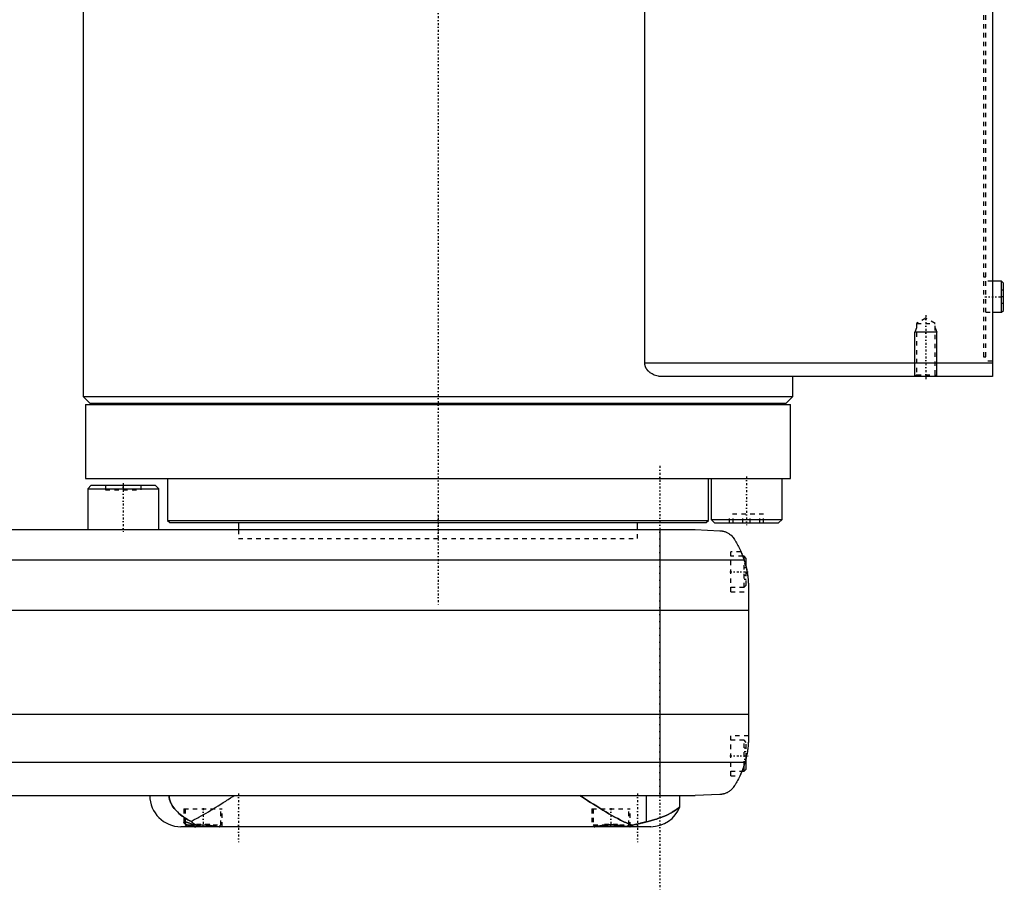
# Model space of a CAD drawing. Extents: x -702 to 168, y -97 to 327.
# Tile 5 of 6: x -94 to 128, y -81 to 115. Entities that reach past the tile are written whole.
import ezdxf

# ---------------------------------------------------------------- set-up
doc = ezdxf.new("R2010")
doc.units = 0
doc.linetypes.add('CENTER', pattern=[1.5, 0.45, -0.5, 0.05, -0.5])
doc.linetypes.add('DASHED', pattern=[2, 1, -1])
for name, color, linetype in [('AM_0', 7, 'CONTINUOUS'), ('AM_10', 7, 'CONTINUOUS'), ('AM_3', 7, 'DASHED'), ('AM_7', 7, 'CENTER')]:
    doc.layers.add(name, color=color, linetype=linetype)

msp = doc.modelspace()

# ---------------------------------------------------------------- linework, layer by layer
at = {"layer": 'AM_0', "color": 7, "linetype": 'CONTINUOUS'}
for p, q in [((125, 313.5), (125, 34.5)), ((46.64, 37.5), (46.64, 291.5)), ((-80, 176), (-80, 30)), ((127.1, 56), (125, 56)), ((127.5, 55.6), (127.1, 56)), ((127.1, 49), (127.1, 56)), ((127.5, 49.4), (127.5, 55.6)), ((125, 49), (127.1, 49)), ((127.1, 49), (127.5, 49.4)), ((125, 37.5), (46.64, 37.5)), ((125, 34.5), (50.56, 34.5)), ((80, 30), (80, 34.5)), ((-80, 30), (-78.5, 28.5)), ((-80, 30), (80, 30)), ((78.5, 28.5), (80, 30)), ((-79.5, 28.2), (-79.5, 11.5)), ((-79.5, 28.2), (79.5, 28.2)), ((-78.5, 28.5), (78.5, 28.5)), ((-75, 28.5), (-75, 28.2)), ((75, 28.2), (75, 28.5)), ((79.5, 11.5), (79.5, 28.2)), ((-79.5, 11.5), (79.5, 11.5)), ((-61, 11.5), (-61, 2.08)), ((61, 2.08), (61, 11.5)), ((61.57, 11.5), (61.57, 2.3)), ((77.57, 2.3), (77.57, 11.5)), ((-78.2, 10), (-79, 9.2)), ((-79, 9.2), (-79, 0)), ((-79, 9.2), (-63, 9.2)), ((-78.2, 10), (-63.8, 10)), ((-63, 9.2), (-63.8, 10)), ((-63, 0), (-63, 9.2)), ((61.57, 2.3), (62.37, 1.5)), ((61.57, 2.3), (77.57, 2.3)), ((76.77, 1.5), (77.57, 2.3)), ((-448, 0), (58, 0)), ((-61, 2.08), (-60.5, 1.58)), ((-61, 2.08), (61, 2.08)), ((-60.5, 1.58), (60.5, 1.58)), ((-45, 1.58), (-45, 0)), ((45, 0), (45, 1.58)), ((58, 0), (63.58, -0.25)), ((60.5, 1.58), (61, 2.08)), ((62.37, 1.5), (76.77, 1.5)), ((50, 0), (50, -60)), ((69, -6), (68.72, -6)), ((69.5, -6.5), (69, -6)), ((69, -6.79), (69, -6)), ((69.5, -8.59), (69.5, -6.5)), ((-459.01, -6.81), (69.01, -6.81)), ((70, -13.03), (70, -46.97)), ((-460, -18.16), (70, -18.16)), ((-460, -41.62), (70, -41.62)), ((-459.24, -52.43), (69.24, -52.43)), ((69, -54.5), (69, -53.21)), ((69.5, -54), (69.5, -51.41)), ((68.53, -54.5), (69, -54.5)), ((69, -54.5), (69.5, -54)), ((63.58, -59.75), (58, -60)), ((-451.5, -60), (58, -60)), ((46.98, -65.9), (46.98, -60)), ((54.53, -62.51), (54.53, -60)), ((-57, -65.89), (-57, -66.6)), ((-57, -66.6), (-56.6, -67)), ((-57, -66.6), (-54.71, -66.6)), ((48, -67), (-58, -67)), ((-49.4, -67), (-49.39, -66.99)), ((35.39, -66.99), (35.4, -67)), ((42.6, -67), (42.61, -66.99))]:
    msp.add_line(p, q, dxfattribs=at)
for points in [[(50.56, 34.5, 0), (50.43, 34.5, 0), (50.16, 34.52, 0), (49.88, 34.55, 0), (49.74, 34.57, 0), (49.61, 34.6, 0), (49.33, 34.67, 0), (49.05, 34.75, 0), (48.77, 34.85, 0), (48.51, 34.97, 0), (48.25, 35.11, 0), (48.12, 35.19, 0), (47.99, 35.27, 0), (47.85, 35.37, 0), (47.81, 35.4, 0), (47.77, 35.43, 0), (47.76, 35.44, 0), (47.74, 35.46, 0), (47.7, 35.49, 0), (47.66, 35.52, 0), (47.62, 35.55, 0), (47.59, 35.58, 0), (47.55, 35.62, 0), (47.53, 35.63, 0), (47.51, 35.65, 0), (47.48, 35.69, 0), (47.44, 35.72, 0), (47.4, 35.76, 0), (47.37, 35.8, 0), (47.33, 35.83, 0), (47.32, 35.85, 0), (47.3, 35.87, 0), (47.26, 35.91, 0), (47.23, 35.95, 0), (47.2, 36, 0), (47.16, 36.04, 0), (47.13, 36.08, 0), (47.11, 36.1, 0), (47.1, 36.12, 0), (47.07, 36.17, 0), (47.04, 36.22, 0), (47.01, 36.26, 0), (46.98, 36.31, 0), (46.95, 36.36, 0), (46.94, 36.38, 0), (46.92, 36.4, 0), (46.9, 36.45, 0), (46.87, 36.5, 0), (46.86, 36.53, 0), (46.85, 36.55, 0), (46.83, 36.6, 0), (46.81, 36.65, 0), (46.8, 36.68, 0), (46.79, 36.71, 0), (46.77, 36.76, 0), (46.75, 36.81, 0), (46.73, 36.87, 0), (46.72, 36.92, 0), (46.7, 36.97, 0), (46.7, 37, 0), (46.69, 37.03, 0), (46.68, 37.08, 0), (46.67, 37.14, 0), (46.66, 37.19, 0), (46.65, 37.25, 0), (46.65, 37.3, 0), (46.64, 37.33, 0), (46.64, 37.36, 0), (46.64, 37.42, 0), (46.64, 37.47, 0), (46.64, 37.5, 0)], [(63.58, -0.25, 0), (63.6, -0.25, 0), (63.63, -0.26, 0), (63.66, -0.26, 0), (63.67, -0.26, 0), (63.69, -0.26, 0), (63.72, -0.26, 0), (63.75, -0.27, 0), (63.77, -0.27, 0), (63.8, -0.27, 0), (63.83, -0.27, 0), (63.85, -0.28, 0), (63.86, -0.28, 0), (63.89, -0.28, 0), (63.92, -0.28, 0), (63.95, -0.29, 0), (63.98, -0.29, 0), (64.01, -0.3, 0), (64.02, -0.3, 0), (64.04, -0.3, 0), (64.06, -0.31, 0), (64.09, -0.31, 0), (64.11, -0.31, 0), (64.12, -0.32, 0), (64.15, -0.32, 0), (64.17, -0.33, 0), (64.19, -0.33, 0), (64.2, -0.33, 0), (64.23, -0.34, 0), (64.26, -0.34, 0), (64.28, -0.35, 0), (64.31, -0.35, 0), (64.34, -0.36, 0), (64.35, -0.36, 0), (64.36, -0.37, 0), (64.39, -0.37, 0), (64.41, -0.38, 0), (64.5, -0.4, 0), (64.65, -0.45, 0), (64.81, -0.51, 0), (64.96, -0.57, 0), (65.04, -0.6, 0), (65.12, -0.64, 0), (65.27, -0.72, 0), (65.43, -0.81, 0), (65.6, -0.91, 0), (65.76, -1.02, 0), (65.92, -1.15, 0), (66, -1.21, 0), (66.08, -1.29, 0), (66.24, -1.44, 0), (66.4, -1.6, 0), (66.48, -1.69, 0)], [(66.48, -1.69, 0), (66.55, -1.8, 0), (66.7, -2.02, 0), (66.85, -2.25, 0), (66.92, -2.37, 0), (67, -2.49, 0), (67.15, -2.74, 0), (67.3, -3, 0), (67.46, -3.27, 0), (67.61, -3.55, 0), (67.76, -3.83, 0), (67.83, -3.98, 0), (67.91, -4.12, 0), (68.05, -4.42, 0), (68.19, -4.72, 0), (68.33, -5.03, 0), (68.46, -5.34, 0), (68.59, -5.66, 0), (68.66, -5.83, 0), (68.72, -5.99, 0), (68.84, -6.32, 0), (68.95, -6.65, 0), (69.01, -6.81, 0)], [(68.32, -5, 0), (68.32, -5, 0), (68.32, -5.01, 0), (68.32, -5.02, 0), (68.33, -5.03, 0), (68.33, -5.04, 0), (68.34, -5.06, 0), (68.36, -5.09, 0), (68.37, -5.13, 0), (68.39, -5.18, 0), (68.42, -5.23, 0), (68.43, -5.26, 0), (68.44, -5.29, 0), (68.47, -5.35, 0), (68.49, -5.42, 0), (68.53, -5.49, 0), (68.56, -5.58, 0), (68.59, -5.66, 0), (68.61, -5.71, 0), (68.63, -5.75, 0), (68.66, -5.85, 0), (68.7, -5.95, 0), (68.72, -6, 0)], [(69.01, -6.81, 0), (69.06, -6.99, 0), (69.17, -7.33, 0), (69.27, -7.68, 0), (69.32, -7.85, 0), (69.36, -8.03, 0), (69.45, -8.37, 0), (69.53, -8.72, 0), (69.6, -9.07, 0), (69.67, -9.42, 0), (69.73, -9.77, 0), (69.76, -9.94, 0), (69.79, -10.12, 0), (69.83, -10.46, 0), (69.88, -10.81, 0), (69.91, -11.15, 0), (69.94, -11.5, 0), (69.96, -11.84, 0), (69.97, -12.01, 0), (69.98, -12.18, 0), (69.99, -12.52, 0), (70, -12.86, 0), (70, -13.03, 0)], [(69.5, -8.59, 0), (69.53, -8.72, 0), (69.59, -8.99, 0), (69.64, -9.26, 0), (69.67, -9.4, 0), (69.69, -9.53, 0), (69.74, -9.8, 0), (69.78, -10.07, 0), (69.82, -10.34, 0), (69.85, -10.62, 0), (69.88, -10.89, 0), (69.9, -11.02, 0), (69.91, -11.15, 0), (69.93, -11.42, 0), (69.95, -11.67, 0), (69.97, -11.91, 0), (69.98, -12.14, 0), (69.99, -12.36, 0), (69.99, -12.47, 0), (69.99, -12.57, 0), (70, -12.76, 0), (70, -12.94, 0), (70, -13.03, 0)], [(69.5, -8.59, 0), (69.53, -8.72, 0), (69.59, -8.99, 0), (69.64, -9.26, 0), (69.67, -9.4, 0), (69.69, -9.53, 0), (69.74, -9.8, 0), (69.78, -10.07, 0), (69.82, -10.34, 0), (69.85, -10.62, 0), (69.88, -10.89, 0), (69.9, -11.02, 0), (69.91, -11.15, 0), (69.93, -11.42, 0), (69.95, -11.67, 0), (69.97, -11.91, 0), (69.98, -12.14, 0), (69.99, -12.36, 0), (69.99, -12.47, 0), (69.99, -12.57, 0), (70, -12.76, 0), (70, -12.94, 0), (70, -13.03, 0)], [(70, -46.97, 0), (70, -47.12, 0), (69.99, -47.42, 0), (69.99, -47.73, 0), (69.98, -47.88, 0), (69.97, -48.03, 0), (69.95, -48.33, 0), (69.93, -48.63, 0), (69.9, -48.92, 0), (69.87, -49.22, 0), (69.84, -49.52, 0), (69.82, -49.68, 0), (69.79, -49.83, 0), (69.75, -50.13, 0), (69.7, -50.44, 0), (69.64, -50.74, 0), (69.58, -51.05, 0), (69.51, -51.35, 0), (69.48, -51.51, 0), (69.44, -51.66, 0), (69.37, -51.97, 0), (69.28, -52.27, 0), (69.24, -52.43, 0)], [(70, -46.97, 0), (70, -47.04, 0), (70, -47.19, 0), (70, -47.37, 0), (69.99, -47.46, 0), (69.99, -47.55, 0), (69.98, -47.75, 0), (69.98, -47.96, 0), (69.96, -48.18, 0), (69.95, -48.43, 0), (69.93, -48.68, 0), (69.91, -48.81, 0), (69.9, -48.95, 0), (69.87, -49.23, 0), (69.84, -49.51, 0), (69.8, -49.81, 0), (69.75, -50.1, 0), (69.7, -50.4, 0), (69.68, -50.54, 0), (69.65, -50.69, 0), (69.59, -50.98, 0), (69.53, -51.27, 0), (69.5, -51.41, 0)], [(69.24, -52.43, 0), (69.18, -52.62, 0), (69.06, -53.02, 0), (68.94, -53.4, 0), (68.87, -53.6, 0), (68.8, -53.78, 0), (68.66, -54.16, 0), (68.52, -54.53, 0), (68.37, -54.89, 0), (68.21, -55.24, 0), (68.05, -55.58, 0), (67.97, -55.75, 0), (67.89, -55.91, 0), (67.72, -56.24, 0), (67.56, -56.55, 0), (67.39, -56.85, 0), (67.22, -57.14, 0), (67.05, -57.42, 0), (66.97, -57.56, 0), (66.88, -57.69, 0), (66.72, -57.95, 0), (66.55, -58.19, 0), (66.48, -58.31, 0)], [(68.53, -54.5, 0), (68.51, -54.55, 0), (68.47, -54.65, 0), (68.43, -54.75, 0), (68.41, -54.79, 0), (68.39, -54.84, 0), (68.35, -54.92, 0), (68.31, -55, 0), (68.28, -55.08, 0), (68.25, -55.15, 0), (68.22, -55.21, 0), (68.21, -55.24, 0), (68.2, -55.27, 0), (68.17, -55.32, 0), (68.15, -55.37, 0), (68.13, -55.4, 0), (68.12, -55.44, 0), (68.11, -55.46, 0), (68.1, -55.47, 0), (68.1, -55.48, 0), (68.09, -55.49, 0), (68.09, -55.5, 0), (68.09, -55.5, 0)], [(66.48, -58.31, 0), (66.4, -58.39, 0), (66.26, -58.55, 0), (66.11, -58.69, 0), (66.03, -58.76, 0), (65.95, -58.83, 0), (65.8, -58.95, 0), (65.65, -59.06, 0), (65.49, -59.16, 0), (65.34, -59.25, 0), (65.19, -59.33, 0), (65.11, -59.37, 0), (65.03, -59.4, 0), (64.88, -59.46, 0), (64.74, -59.52, 0), (64.58, -59.57, 0), (64.49, -59.6, 0), (64.46, -59.61, 0), (64.43, -59.61, 0), (64.42, -59.62, 0), (64.41, -59.62, 0), (64.38, -59.63, 0), (64.35, -59.64, 0), (64.32, -59.64, 0), (64.29, -59.65, 0), (64.26, -59.66, 0), (64.25, -59.66, 0), (64.24, -59.66, 0), (64.21, -59.67, 0), (64.18, -59.67, 0), (64.16, -59.68, 0), (64.15, -59.68, 0), (64.12, -59.69, 0), (64.08, -59.69, 0), (64.07, -59.69, 0), (64.05, -59.7, 0), (64.02, -59.7, 0), (63.99, -59.71, 0), (63.96, -59.71, 0), (63.93, -59.71, 0), (63.9, -59.72, 0), (63.88, -59.72, 0), (63.86, -59.72, 0), (63.83, -59.73, 0), (63.8, -59.73, 0), (63.76, -59.73, 0), (63.73, -59.74, 0), (63.7, -59.74, 0), (63.68, -59.74, 0), (63.66, -59.74, 0), (63.63, -59.74, 0), (63.6, -59.75, 0), (63.58, -59.75, 0)], [(-60.65, -60, 0), (-60.65, -60.04, 0), (-60.65, -60.11, 0), (-60.65, -60.19, 0), (-60.64, -60.22, 0), (-60.64, -60.26, 0), (-60.64, -60.34, 0), (-60.63, -60.41, 0), (-60.62, -60.48, 0), (-60.61, -60.55, 0), (-60.59, -60.63, 0), (-60.59, -60.66, 0), (-60.58, -60.7, 0), (-60.57, -60.77, 0), (-60.55, -60.84, 0), (-60.53, -60.9, 0), (-60.52, -60.97, 0), (-60.5, -61.04, 0), (-60.49, -61.07, 0), (-60.48, -61.1, 0), (-60.45, -61.17, 0), (-60.43, -61.23, 0), (-60.42, -61.26, 0), (-60.41, -61.29, 0), (-60.39, -61.35, 0), (-60.36, -61.42, 0), (-60.35, -61.45, 0), (-60.34, -61.48, 0), (-60.31, -61.54, 0), (-60.29, -61.6, 0), (-60.26, -61.65, 0), (-60.23, -61.71, 0), (-60.2, -61.77, 0), (-60.19, -61.8, 0), (-60.17, -61.83, 0), (-60.14, -61.88, 0), (-60.11, -61.94, 0), (-60.01, -62.13, 0), (-59.81, -62.44, 0), (-59.59, -62.74, 0), (-59.35, -63.05, 0), (-59.21, -63.21, 0), (-59.07, -63.36, 0), (-58.77, -63.68, 0), (-58.43, -63.99, 0), (-58.07, -64.3, 0), (-57.69, -64.6, 0), (-57.28, -64.89, 0), (-57.07, -65.03, 0), (-56.86, -65.16, 0), (-56.41, -65.42, 0), (-55.96, -65.67, 0), (-55.72, -65.78, 0)], [(-55.72, -65.78, 0), (-55.48, -65.66, 0), (-54.98, -65.41, 0), (-54.46, -65.15, 0), (-54.2, -65.01, 0), (-53.94, -64.87, 0), (-53.41, -64.57, 0), (-52.88, -64.27, 0), (-52.33, -63.95, 0), (-51.78, -63.63, 0), (-51.23, -63.3, 0), (-50.95, -63.13, 0), (-50.68, -62.96, 0), (-50.12, -62.61, 0), (-49.56, -62.27, 0), (-49, -61.92, 0), (-48.45, -61.56, 0), (-47.89, -61.21, 0), (-47.62, -61.04, 0), (-47.34, -60.86, 0), (-46.8, -60.51, 0), (-46.27, -60.17, 0), (-46, -60, 0)], [(32, -60, 0), (32.33, -60.21, 0), (33, -60.64, 0), (33.69, -61.08, 0), (34.03, -61.3, 0), (34.38, -61.52, 0), (35.07, -61.96, 0), (35.77, -62.4, 0), (36.46, -62.83, 0), (37.16, -63.25, 0), (37.85, -63.67, 0), (38.19, -63.87, 0), (38.53, -64.07, 0), (39.21, -64.46, 0), (39.87, -64.83, 0), (40.52, -65.18, 0), (41.16, -65.51, 0), (41.78, -65.81, 0), (42.08, -65.95, 0), (42.38, -66.08, 0), (42.96, -66.33, 0), (43.55, -66.55, 0), (43.84, -66.65, 0)], [(46.98, -65.9, 0), (47.38, -65.81, 0), (48.17, -65.6, 0), (48.91, -65.38, 0), (49.26, -65.27, 0), (49.6, -65.16, 0), (50.25, -64.93, 0), (50.85, -64.69, 0), (51.42, -64.46, 0), (51.93, -64.22, 0), (52.4, -63.98, 0), (52.62, -63.86, 0), (52.82, -63.75, 0), (53.2, -63.52, 0), (53.53, -63.31, 0), (53.81, -63.11, 0), (54.05, -62.93, 0), (54.24, -62.77, 0), (54.32, -62.71, 0), (54.38, -62.65, 0), (54.48, -62.56, 0), (54.53, -62.52, 0), (54.53, -62.51, 0)], [(-57.3, -66, 0), (-57.3, -65.99, 0), (-57.3, -65.99, 0), (-57.3, -65.98, 0), (-57.3, -65.97, 0), (-57.3, -65.97, 0), (-57.29, -65.96, 0), (-57.29, -65.96, 0), (-57.29, -65.95, 0), (-57.28, -65.94, 0), (-57.28, -65.94, 0), (-57.28, -65.93, 0), (-57.27, -65.93, 0), (-57.27, -65.93, 0), (-57.26, -65.92, 0), (-57.25, -65.92, 0), (-57.25, -65.91, 0), (-57.24, -65.91, 0), (-57.23, -65.91, 0), (-57.23, -65.9, 0), (-57.22, -65.9, 0), (-57.21, -65.9, 0), (-57.21, -65.9, 0), (-57.2, -65.89, 0), (-57.19, -65.89, 0), (-57.18, -65.89, 0), (-57.17, -65.89, 0), (-57.17, -65.89, 0), (-57.15, -65.89, 0), (-57.14, -65.89, 0), (-57.13, -65.89, 0), (-57.11, -65.89, 0), (-57.1, -65.89, 0), (-57.09, -65.89, 0), (-57.08, -65.89, 0), (-57.07, -65.89, 0), (-57.05, -65.89, 0), (-57.03, -65.89, 0), (-57.02, -65.89, 0), (-57, -65.89, 0), (-56.99, -65.9, 0), (-56.98, -65.9, 0), (-56.96, -65.9, 0), (-56.94, -65.9, 0), (-56.92, -65.91, 0), (-56.9, -65.91, 0), (-56.88, -65.92, 0), (-56.87, -65.92, 0), (-56.85, -65.92, 0), (-56.83, -65.93, 0), (-56.81, -65.93, 0), (-56.79, -65.94, 0), (-56.76, -65.94, 0), (-56.74, -65.95, 0), (-56.72, -65.95, 0), (-56.71, -65.96, 0), (-56.69, -65.96, 0), (-56.66, -65.97, 0), (-56.63, -65.98, 0), (-56.61, -65.99, 0), (-56.58, -65.99, 0), (-56.57, -66, 0), (-56.55, -66, 0), (-56.52, -66.01, 0), (-56.5, -66.02, 0), (-56.48, -66.02, 0), (-56.47, -66.03, 0), (-56.44, -66.04, 0), (-56.41, -66.05, 0), (-56.39, -66.05, 0), (-56.38, -66.06, 0), (-56.35, -66.07, 0), (-56.32, -66.08, 0), (-56.28, -66.09, 0), (-56.25, -66.1, 0), (-56.22, -66.11, 0), (-56.2, -66.11, 0), (-56.19, -66.12, 0), (-56.15, -66.13, 0), (-56.12, -66.14, 0), (-56, -66.18, 0), (-55.78, -66.26, 0), (-55.55, -66.34, 0), (-55.31, -66.42, 0), (-55.19, -66.46, 0), (-55.06, -66.5, 0), (-54.8, -66.57, 0), (-54.53, -66.65, 0), (-54.39, -66.69, 0)], [(-57, -66.38, 0), (-57.02, -66.36, 0), (-57.05, -66.34, 0), (-57.08, -66.32, 0), (-57.09, -66.3, 0), (-57.1, -66.29, 0), (-57.13, -66.27, 0), (-57.15, -66.25, 0), (-57.18, -66.22, 0), (-57.2, -66.2, 0), (-57.22, -66.18, 0), (-57.22, -66.17, 0), (-57.23, -66.16, 0), (-57.25, -66.14, 0), (-57.26, -66.11, 0), (-57.27, -66.1, 0), (-57.28, -66.08, 0), (-57.29, -66.06, 0), (-57.29, -66.05, 0), (-57.29, -66.04, 0), (-57.3, -66.02, 0), (-57.3, -66.01, 0), (-57.3, -66, 0)], [(-55.72, -65.78, 0), (-55.69, -65.82, 0), (-55.62, -65.88, 0), (-55.55, -65.94, 0), (-55.51, -65.98, 0), (-55.48, -66.01, 0), (-55.41, -66.07, 0), (-55.33, -66.12, 0), (-55.26, -66.18, 0), (-55.19, -66.23, 0), (-55.11, -66.28, 0), (-55.08, -66.31, 0), (-55.04, -66.33, 0), (-54.96, -66.38, 0), (-54.89, -66.43, 0), (-54.81, -66.47, 0), (-54.74, -66.52, 0), (-54.66, -66.56, 0), (-54.62, -66.58, 0), (-54.59, -66.6, 0), (-54.51, -66.63, 0), (-54.43, -66.67, 0), (-54.39, -66.69, 0)], [(-54.39, -66.69, 0), (-54.36, -66.68, 0), (-54.31, -66.68, 0), (-54.26, -66.67, 0), (-54.23, -66.67, 0), (-54.2, -66.67, 0), (-54.15, -66.66, 0), (-54.09, -66.66, 0), (-54.03, -66.65, 0), (-53.98, -66.65, 0), (-53.92, -66.65, 0), (-53.9, -66.64, 0), (-53.87, -66.64, 0), (-53.81, -66.64, 0), (-53.76, -66.63, 0), (-53.7, -66.63, 0), (-53.64, -66.63, 0), (-53.59, -66.63, 0), (-53.56, -66.62, 0), (-53.53, -66.62, 0), (-53.48, -66.62, 0), (-53.42, -66.62, 0), (-53.39, -66.62, 0), (-53.37, -66.62, 0), (-53.31, -66.62, 0), (-53.25, -66.61, 0), (-53.23, -66.61, 0), (-53.2, -66.61, 0), (-53.14, -66.61, 0), (-53.09, -66.61, 0), (-53.03, -66.61, 0), (-52.98, -66.61, 0), (-52.93, -66.61, 0), (-52.9, -66.61, 0), (-52.87, -66.61, 0), (-52.82, -66.61, 0), (-52.76, -66.61, 0), (-52.7, -66.61, 0), (-52.65, -66.62, 0), (-52.59, -66.62, 0), (-52.57, -66.62, 0), (-52.54, -66.62, 0), (-52.48, -66.62, 0), (-52.43, -66.62, 0), (-52.37, -66.63, 0), (-52.31, -66.63, 0), (-52.26, -66.63, 0), (-52.23, -66.64, 0), (-52.2, -66.64, 0), (-52.15, -66.64, 0), (-52.09, -66.64, 0), (-52.04, -66.65, 0), (-51.98, -66.65, 0), (-51.92, -66.66, 0), (-51.9, -66.66, 0), (-51.87, -66.66, 0), (-51.81, -66.67, 0), (-51.76, -66.67, 0), (-51.7, -66.68, 0), (-51.65, -66.68, 0), (-51.6, -66.69, 0), (-51.57, -66.69, 0), (-51.54, -66.69, 0), (-51.49, -66.7, 0), (-51.43, -66.71, 0), (-51.41, -66.71, 0), (-51.38, -66.71, 0), (-51.33, -66.72, 0), (-51.28, -66.73, 0), (-51.25, -66.73, 0), (-51.22, -66.73, 0), (-51.17, -66.74, 0), (-51.12, -66.75, 0), (-51.07, -66.75, 0), (-51.02, -66.76, 0), (-50.97, -66.77, 0), (-50.94, -66.77, 0), (-50.92, -66.77, 0), (-50.87, -66.78, 0), (-50.82, -66.79, 0), (-50.77, -66.8, 0), (-50.72, -66.8, 0), (-50.67, -66.81, 0), (-50.65, -66.81, 0), (-50.62, -66.82, 0), (-50.58, -66.83, 0), (-50.53, -66.83, 0), (-50.48, -66.84, 0), (-50.44, -66.85, 0), (-50.39, -66.85, 0), (-50.37, -66.86, 0), (-50.35, -66.86, 0), (-50.31, -66.87, 0), (-50.26, -66.88, 0), (-50.22, -66.88, 0), (-50.18, -66.89, 0), (-50.14, -66.9, 0), (-50.12, -66.9, 0), (-50.09, -66.9, 0), (-50.05, -66.91, 0), (-50.01, -66.91, 0), (-49.98, -66.92, 0), (-49.94, -66.93, 0), (-49.9, -66.93, 0), (-49.88, -66.93, 0), (-49.86, -66.94, 0), (-49.82, -66.94, 0), (-49.79, -66.95, 0), (-49.77, -66.95, 0), (-49.75, -66.95, 0), (-49.72, -66.96, 0), (-49.68, -66.96, 0), (-49.66, -66.96, 0), (-49.64, -66.97, 0), (-49.61, -66.97, 0), (-49.58, -66.97, 0), (-49.54, -66.98, 0), (-49.51, -66.98, 0), (-49.48, -66.98, 0), (-49.46, -66.99, 0), (-49.44, -66.99, 0), (-49.41, -66.99, 0), (-49.38, -66.99, 0), (-49.35, -66.99, 0), (-49.32, -67, 0), (-49.29, -67, 0), (-49.28, -67, 0), (-49.26, -67, 0), (-49.23, -67, 0), (-49.21, -67, 0), (-49.19, -67, 0)], [(35.19, -67, 0), (35.21, -67, 0), (35.25, -67, 0), (35.3, -67, 0), (35.32, -67, 0), (35.34, -67, 0), (35.38, -66.99, 0), (35.43, -66.99, 0), (35.48, -66.98, 0), (35.52, -66.98, 0), (35.57, -66.97, 0), (35.6, -66.97, 0), (35.62, -66.97, 0), (35.67, -66.96, 0), (35.73, -66.96, 0), (35.78, -66.95, 0), (35.83, -66.94, 0), (35.89, -66.93, 0), (35.92, -66.93, 0), (35.94, -66.92, 0), (36, -66.92, 0), (36.06, -66.91, 0), (36.09, -66.9, 0), (36.12, -66.9, 0), (36.18, -66.89, 0), (36.24, -66.88, 0), (36.27, -66.87, 0), (36.3, -66.87, 0), (36.37, -66.86, 0), (36.43, -66.85, 0), (36.5, -66.84, 0), (36.57, -66.83, 0), (36.64, -66.82, 0), (36.67, -66.81, 0), (36.71, -66.81, 0), (36.78, -66.8, 0), (36.85, -66.78, 0), (36.92, -66.77, 0), (37, -66.76, 0), (37.07, -66.75, 0), (37.11, -66.75, 0), (37.15, -66.74, 0), (37.22, -66.73, 0), (37.3, -66.72, 0), (37.38, -66.71, 0), (37.46, -66.7, 0), (37.53, -66.7, 0), (37.57, -66.69, 0), (37.61, -66.69, 0), (37.69, -66.68, 0), (37.77, -66.67, 0), (37.85, -66.66, 0), (37.93, -66.66, 0), (38.02, -66.65, 0), (38.06, -66.65, 0), (38.1, -66.64, 0), (38.18, -66.64, 0), (38.26, -66.63, 0), (38.34, -66.63, 0), (38.42, -66.62, 0), (38.51, -66.62, 0), (38.55, -66.62, 0), (38.59, -66.62, 0), (38.67, -66.62, 0), (38.75, -66.61, 0), (38.79, -66.61, 0), (38.83, -66.61, 0), (38.91, -66.61, 0), (38.99, -66.61, 0), (39.03, -66.61, 0), (39.07, -66.61, 0), (39.15, -66.61, 0), (39.23, -66.61, 0), (39.31, -66.62, 0), (39.39, -66.62, 0), (39.48, -66.62, 0), (39.52, -66.62, 0), (39.56, -66.62, 0), (39.64, -66.63, 0), (39.72, -66.63, 0), (39.8, -66.64, 0), (39.88, -66.64, 0), (39.97, -66.65, 0), (40.01, -66.65, 0), (40.05, -66.65, 0), (40.13, -66.66, 0), (40.21, -66.67, 0), (40.29, -66.68, 0), (40.37, -66.68, 0), (40.45, -66.69, 0), (40.49, -66.7, 0), (40.53, -66.7, 0), (40.61, -66.71, 0), (40.68, -66.72, 0), (40.76, -66.73, 0), (40.84, -66.74, 0), (40.91, -66.75, 0), (40.95, -66.76, 0), (40.99, -66.76, 0), (41.06, -66.77, 0), (41.13, -66.78, 0), (41.21, -66.79, 0), (41.28, -66.8, 0), (41.35, -66.81, 0), (41.38, -66.82, 0), (41.42, -66.82, 0), (41.48, -66.84, 0), (41.55, -66.85, 0), (41.58, -66.85, 0), (41.62, -66.86, 0), (41.68, -66.87, 0), (41.75, -66.88, 0), (41.78, -66.88, 0), (41.81, -66.89, 0), (41.87, -66.9, 0), (41.93, -66.91, 0), (41.99, -66.91, 0), (42.04, -66.92, 0), (42.1, -66.93, 0), (42.13, -66.93, 0), (42.15, -66.94, 0), (42.21, -66.95, 0), (42.26, -66.95, 0), (42.31, -66.96, 0), (42.36, -66.97, 0), (42.42, -66.97, 0), (42.44, -66.98, 0), (42.46, -66.98, 0), (42.51, -66.98, 0), (42.56, -66.99, 0), (42.58, -66.99, 0)], [(43.84, -66.65, 0), (43.95, -66.63, 0), (44.15, -66.59, 0), (44.35, -66.54, 0), (44.45, -66.52, 0), (44.55, -66.5, 0), (44.74, -66.46, 0), (44.93, -66.41, 0), (45.12, -66.37, 0), (45.3, -66.32, 0), (45.48, -66.28, 0), (45.57, -66.26, 0), (45.65, -66.24, 0), (45.82, -66.19, 0), (45.99, -66.15, 0), (46.15, -66.11, 0), (46.31, -66.07, 0), (46.47, -66.03, 0), (46.54, -66.01, 0), (46.62, -65.99, 0), (46.76, -65.96, 0), (46.91, -65.92, 0), (46.98, -65.9, 0)], [(42.58, -66.99, 0), (42.62, -66.99, 0), (42.69, -66.98, 0), (42.76, -66.97, 0), (42.8, -66.97, 0), (42.83, -66.96, 0), (42.9, -66.95, 0), (42.97, -66.94, 0), (43.04, -66.92, 0), (43.11, -66.91, 0), (43.19, -66.89, 0), (43.22, -66.88, 0), (43.26, -66.87, 0), (43.33, -66.85, 0), (43.39, -66.83, 0), (43.46, -66.8, 0), (43.53, -66.78, 0), (43.6, -66.75, 0), (43.64, -66.74, 0), (43.67, -66.72, 0), (43.74, -66.69, 0), (43.81, -66.66, 0), (43.84, -66.65, 0)], [(42.58, -66.99, 0), (42.62, -66.99, 0), (42.7, -66.99, 0), (42.77, -66.99, 0), (42.8, -66.99, 0), (42.83, -66.98, 0), (42.89, -66.98, 0), (42.95, -66.98, 0), (43, -66.98, 0), (43.05, -66.98, 0), (43.1, -66.98, 0), (43.12, -66.98, 0), (43.14, -66.98, 0), (43.17, -66.98, 0), (43.2, -66.98, 0), (43.23, -66.99, 0), (43.25, -66.99, 0), (43.27, -66.99, 0), (43.28, -66.99, 0), (43.29, -66.99, 0), (43.29, -66.99, 0), (43.3, -66.99, 0), (43.3, -67, 0)], [(43.3, -67, 0), (43.3, -67, 0), (43.29, -67, 0), (43.26, -67, 0), (43.25, -67, 0)]]:
    msp.add_polyline3d(points, dxfattribs=at)
for centre, start, end in [((-58, -60), 180, 270), ((48, -60), 270, 338.9655)]:
    msp.add_arc(centre, 7, start, end, dxfattribs=at)
at = {"layer": 'AM_10', "color": 7, "linetype": 'CONTINUOUS'}
for p, q in [((107.93, 45.5), (107.5, 44.5)), ((112.5, 44.5), (107.5, 44.5)), ((107.5, 34.5), (107.5, 44.5)), ((112.07, 45.5), (112.5, 44.5)), ((112.5, 34.5), (112.5, 44.5))]:
    msp.add_line(p, q, dxfattribs=at)
at = {"layer": 'AM_3', "color": 6, "linetype": 'DASHED'}
for p, q in [((123, 310), (123, 38)), ((123.5, 39), (123.5, 309)), ((123, 57), (123.5, 57)), ((125, 56), (123, 56)), ((127, 54), (127, 51)), ((127.5, 54), (127, 54)), ((127.5, 52.5), (127, 52.5)), ((123.5, 49), (125, 49)), ((127.5, 51), (127, 51)), ((110, 47.69), (107.93, 46.5)), ((112.07, 46.5), (110, 47.69)), ((107.93, 46.5), (107.93, 34.93)), ((107.93, 46.5), (112.07, 46.5)), ((112.07, 34.93), (112.07, 46.5)), ((123, 39), (123.5, 39)), ((125, 38), (123, 38)), ((107.93, 34.93), (107.5, 34.5)), ((107.93, 34.93), (112.07, 34.93)), ((112.5, 34.5), (112.07, 34.93)), ((-75, 10), (-75, 9)), ((-75, 9), (-67, 9)), ((-71, 10), (-71, 9)), ((-67, 10), (-67, 9)), ((61.57, 2.3), (61.74, 2.3)), ((73.41, 3.5), (65.74, 3.5)), ((65.74, 1.5), (65.74, 3.5)), ((66.55, 1.5), (66.55, 3.5)), ((68.77, 1.5), (68.77, 3.5)), ((70.38, 1.5), (70.38, 3.5)), ((72.6, 1.5), (72.6, 3.5)), ((73.41, 1.5), (73.41, 3.5)), ((-45, 0), (-45, -2)), ((45, -2), (45, 0)), ((-45, -2), (45, -2)), ((-45, -2), (45, -2)), ((68.32, -5), (66, -5)), ((66, -14), (66, -5)), ((68.72, -6), (66, -6)), ((69, -13), (69, -6.79)), ((69.5, -7.77), (69, -7.77)), ((69.5, -8.63), (69, -8.63)), ((69.5, -12.5), (69.5, -8.59)), ((69.5, -10.37), (69, -10.37)), ((66, -13), (69, -13)), ((69.5, -11.23), (69, -11.23)), ((69, -13), (69.5, -12.5)), ((66, -14), (70, -14)), ((70, -46.5), (66, -46.5)), ((66, -55.5), (66, -46.5)), ((69, -47.5), (66, -47.5)), ((69.5, -48), (69, -47.5)), ((69, -53.21), (69, -47.5)), ((69.5, -51.41), (69.5, -48)), ((69.5, -49.27), (69, -49.27)), ((69.5, -50.13), (69, -50.13)), ((69.5, -51.87), (69, -51.87)), ((69.5, -52.73), (69, -52.73)), ((66, -54.5), (68.53, -54.5)), ((66, -55.5), (68.09, -55.5)), ((-57.3, -63), (-57.3, -66)), ((-57.3, -63), (-48.7, -63)), ((-57, -63), (-57, -65.89)), ((-49, -66.6), (-49, -63)), ((-48.7, -67), (-48.7, -63)), ((34.7, -63), (34.7, -67)), ((34.7, -63), (43.3, -63)), ((35, -63), (35, -66.6)), ((43, -66.6), (43, -63)), ((43.3, -67), (43.3, -63)), ((-54.71, -66.6), (-49, -66.6)), ((-54.5, -67), (-54.5, -66.5)), ((-51.5, -66.5), (-54.5, -66.5)), ((-53, -67), (-53, -66.5)), ((-51.5, -67), (-51.5, -66.5)), ((-49.39, -66.99), (-49, -66.6)), ((35, -66.6), (35.39, -66.99)), ((35, -66.6), (43, -66.6)), ((37.5, -67), (37.5, -66.5)), ((40.5, -66.5), (37.5, -66.5)), ((39, -67), (39, -66.5)), ((40.5, -67), (40.5, -66.5)), ((42.61, -66.99), (43, -66.6)), ((42.6, -67), (35.4, -67))]:
    msp.add_line(p, q, dxfattribs=at)
for points in [[(68.72, -6, 0), (68.74, -6.05, 0), (68.78, -6.16, 0), (68.82, -6.28, 0), (68.85, -6.34, 0), (68.87, -6.39, 0), (68.91, -6.52, 0), (68.95, -6.65, 0), (69, -6.78, 0), (69.04, -6.92, 0), (69.09, -7.06, 0), (69.11, -7.13, 0), (69.13, -7.21, 0), (69.18, -7.36, 0), (69.22, -7.52, 0), (69.27, -7.67, 0), (69.31, -7.84, 0), (69.36, -8, 0), (69.38, -8.08, 0), (69.4, -8.17, 0), (69.44, -8.33, 0), (69.48, -8.5, 0), (69.5, -8.59, 0)], [(68.72, -6, 0), (68.74, -6.04, 0), (68.77, -6.12, 0), (68.8, -6.2, 0), (68.81, -6.24, 0), (68.83, -6.28, 0), (68.86, -6.37, 0), (68.89, -6.46, 0), (68.92, -6.55, 0), (68.95, -6.64, 0), (68.98, -6.74, 0), (69, -6.79, 0), (69.02, -6.84, 0), (69.05, -6.94, 0), (69.08, -7.04, 0), (69.11, -7.15, 0), (69.15, -7.26, 0), (69.18, -7.37, 0), (69.2, -7.42, 0), (69.21, -7.48, 0), (69.25, -7.59, 0), (69.28, -7.71, 0), (69.29, -7.77, 0)], [(69.29, -7.77, 0), (69.33, -7.9, 0), (69.4, -8.17, 0), (69.47, -8.45, 0), (69.5, -8.59, 0)], [(69.5, -51.41, 0), (69.48, -51.51, 0), (69.43, -51.71, 0), (69.38, -51.91, 0), (69.35, -52.01, 0), (69.33, -52.1, 0), (69.28, -52.3, 0), (69.22, -52.49, 0), (69.17, -52.68, 0), (69.11, -52.87, 0), (69.05, -53.05, 0), (69.02, -53.14, 0), (68.99, -53.23, 0), (68.94, -53.4, 0), (68.88, -53.57, 0), (68.82, -53.73, 0), (68.77, -53.89, 0), (68.71, -54.03, 0), (68.68, -54.11, 0), (68.66, -54.17, 0), (68.6, -54.31, 0), (68.55, -54.44, 0), (68.53, -54.5, 0)], [(69.15, -52.73, 0), (69.13, -52.79, 0), (69.1, -52.91, 0), (69.06, -53.02, 0), (69.04, -53.08, 0), (69.03, -53.13, 0), (68.99, -53.24, 0), (68.95, -53.35, 0), (68.92, -53.46, 0), (68.88, -53.56, 0), (68.85, -53.66, 0), (68.83, -53.71, 0), (68.81, -53.76, 0), (68.78, -53.86, 0), (68.74, -53.95, 0), (68.71, -54.04, 0), (68.67, -54.13, 0), (68.64, -54.22, 0), (68.62, -54.26, 0), (68.61, -54.3, 0), (68.58, -54.38, 0), (68.54, -54.46, 0), (68.53, -54.5, 0)], [(69.5, -51.41, 0), (69.49, -51.45, 0), (69.47, -51.52, 0), (69.46, -51.6, 0), (69.45, -51.64, 0), (69.44, -51.67, 0), (69.42, -51.75, 0), (69.4, -51.82, 0), (69.38, -51.9, 0), (69.36, -51.97, 0), (69.35, -52.04, 0), (69.34, -52.08, 0), (69.33, -52.12, 0), (69.31, -52.19, 0), (69.29, -52.26, 0), (69.27, -52.34, 0), (69.25, -52.41, 0), (69.22, -52.48, 0), (69.21, -52.52, 0), (69.2, -52.55, 0), (69.18, -52.63, 0), (69.16, -52.7, 0), (69.15, -52.73, 0)], [(-55.72, -65.78, 0), (-55.99, -65.65, 0), (-56.5, -65.37, 0), (-56.99, -65.08, 0), (-57.22, -64.93, 0), (-57.44, -64.78, 0), (-57.86, -64.46, 0), (-58.25, -64.15, 0), (-58.61, -63.83, 0), (-58.93, -63.51, 0), (-59.22, -63.2, 0), (-59.36, -63.04, 0), (-59.48, -62.89, 0), (-59.72, -62.57, 0), (-59.93, -62.25, 0), (-60.12, -61.93, 0), (-60.22, -61.74, 0), (-60.25, -61.68, 0), (-60.27, -61.63, 0), (-60.28, -61.6, 0), (-60.3, -61.57, 0), (-60.32, -61.52, 0), (-60.34, -61.46, 0), (-60.37, -61.41, 0), (-60.39, -61.35, 0), (-60.41, -61.3, 0), (-60.42, -61.27, 0), (-60.43, -61.24, 0), (-60.45, -61.19, 0), (-60.47, -61.13, 0), (-60.48, -61.1, 0), (-60.48, -61.07, 0), (-60.5, -61.02, 0), (-60.52, -60.96, 0), (-60.53, -60.93, 0), (-60.53, -60.9, 0), (-60.55, -60.84, 0), (-60.56, -60.79, 0), (-60.58, -60.73, 0), (-60.59, -60.67, 0), (-60.6, -60.6, 0), (-60.6, -60.57, 0), (-60.61, -60.54, 0), (-60.62, -60.48, 0), (-60.63, -60.42, 0), (-60.63, -60.35, 0), (-60.64, -60.29, 0), (-60.64, -60.23, 0), (-60.65, -60.19, 0), (-60.65, -60.16, 0), (-60.65, -60.1, 0), (-60.65, -60.03, 0), (-60.65, -60, 0)], [(43.84, -66.65, 0), (43.55, -66.55, 0), (42.96, -66.33, 0), (42.38, -66.08, 0), (42.08, -65.95, 0), (41.78, -65.81, 0), (41.16, -65.51, 0), (40.52, -65.18, 0), (39.87, -64.83, 0), (39.21, -64.46, 0), (38.53, -64.07, 0), (38.19, -63.87, 0), (37.85, -63.67, 0), (37.16, -63.25, 0), (36.46, -62.83, 0), (35.77, -62.4, 0), (35.07, -61.96, 0), (34.38, -61.52, 0), (34.03, -61.3, 0), (33.69, -61.08, 0), (33, -60.64, 0), (32.33, -60.21, 0), (32, -60, 0)], [(54.53, -62.51, 0), (54.53, -62.52, 0), (54.48, -62.56, 0), (54.38, -62.65, 0), (54.32, -62.71, 0), (54.24, -62.77, 0), (54.05, -62.93, 0), (53.81, -63.11, 0), (53.53, -63.31, 0), (53.2, -63.52, 0), (52.82, -63.75, 0), (52.61, -63.87, 0), (52.4, -63.98, 0), (51.93, -64.22, 0), (51.41, -64.46, 0), (50.85, -64.7, 0), (50.25, -64.93, 0), (49.6, -65.16, 0), (49.25, -65.27, 0), (48.9, -65.38, 0), (48.16, -65.6, 0), (47.38, -65.81, 0), (46.98, -65.9, 0)], [(-57.3, -66, 0), (-57.3, -66, 0), (-57.3, -66.01, 0), (-57.3, -66.02, 0), (-57.3, -66.02, 0), (-57.3, -66.03, 0), (-57.29, -66.04, 0), (-57.29, -66.05, 0), (-57.28, -66.08, 0), (-57.24, -66.14, 0), (-57.22, -66.18, 0), (-57.19, -66.21, 0), (-57.12, -66.28, 0), (-57.03, -66.36, 0), (-56.92, -66.43, 0), (-56.8, -66.51, 0), (-56.66, -66.58, 0), (-56.59, -66.62, 0), (-56.51, -66.65, 0), (-56.34, -66.72, 0), (-56.16, -66.78, 0), (-55.96, -66.84, 0), (-55.84, -66.87, 0), (-55.8, -66.88, 0), (-55.77, -66.89, 0), (-55.75, -66.89, 0), (-55.73, -66.9, 0), (-55.7, -66.9, 0), (-55.66, -66.91, 0), (-55.62, -66.92, 0), (-55.58, -66.92, 0), (-55.55, -66.93, 0), (-55.53, -66.93, 0), (-55.51, -66.94, 0), (-55.47, -66.94, 0), (-55.43, -66.95, 0), (-55.41, -66.95, 0), (-55.39, -66.95, 0), (-55.35, -66.96, 0), (-55.31, -66.96, 0), (-55.29, -66.97, 0), (-55.27, -66.97, 0), (-55.23, -66.97, 0), (-55.19, -66.98, 0), (-55.15, -66.98, 0), (-55.11, -66.98, 0), (-55.07, -66.99, 0), (-55.04, -66.99, 0), (-55.02, -66.99, 0), (-54.98, -66.99, 0), (-54.94, -66.99, 0), (-54.9, -67, 0), (-54.85, -67, 0), (-54.81, -67, 0), (-54.79, -67, 0), (-54.77, -67, 0), (-54.72, -67, 0), (-54.68, -67, 0), (-54.66, -67, 0)], [(-54.66, -67, 0), (-54.75, -67, 0), (-54.92, -66.99, 0), (-55.09, -66.98, 0), (-55.18, -66.98, 0), (-55.26, -66.97, 0), (-55.42, -66.95, 0), (-55.58, -66.92, 0), (-55.73, -66.9, 0), (-55.88, -66.86, 0), (-56.02, -66.83, 0), (-56.08, -66.81, 0), (-56.15, -66.79, 0), (-56.28, -66.75, 0), (-56.4, -66.7, 0), (-56.51, -66.65, 0), (-56.61, -66.61, 0), (-56.71, -66.56, 0), (-56.76, -66.53, 0), (-56.8, -66.51, 0), (-56.89, -66.45, 0), (-56.97, -66.4, 0), (-57, -66.38, 0)], [(42.58, -66.99, 0), (42.56, -66.99, 0), (42.51, -66.98, 0), (42.46, -66.98, 0), (42.44, -66.98, 0), (42.42, -66.97, 0), (42.36, -66.97, 0), (42.31, -66.96, 0), (42.26, -66.95, 0), (42.21, -66.95, 0), (42.15, -66.94, 0), (42.13, -66.93, 0), (42.1, -66.93, 0), (42.04, -66.92, 0), (41.99, -66.91, 0), (41.93, -66.91, 0), (41.87, -66.9, 0), (41.81, -66.89, 0), (41.78, -66.88, 0), (41.75, -66.88, 0), (41.68, -66.87, 0), (41.62, -66.86, 0), (41.58, -66.85, 0), (41.55, -66.85, 0), (41.48, -66.84, 0), (41.42, -66.82, 0), (41.38, -66.82, 0), (41.35, -66.81, 0), (41.28, -66.8, 0), (41.21, -66.79, 0), (41.13, -66.78, 0), (41.06, -66.77, 0), (40.99, -66.76, 0), (40.95, -66.76, 0), (40.91, -66.75, 0), (40.84, -66.74, 0), (40.76, -66.73, 0), (40.68, -66.72, 0), (40.61, -66.71, 0), (40.53, -66.7, 0), (40.49, -66.7, 0), (40.45, -66.69, 0), (40.37, -66.68, 0), (40.29, -66.68, 0), (40.21, -66.67, 0), (40.13, -66.66, 0), (40.05, -66.65, 0), (40.01, -66.65, 0), (39.97, -66.65, 0), (39.88, -66.64, 0), (39.8, -66.64, 0), (39.72, -66.63, 0), (39.64, -66.63, 0), (39.56, -66.62, 0), (39.52, -66.62, 0), (39.48, -66.62, 0), (39.39, -66.62, 0), (39.31, -66.62, 0), (39.23, -66.61, 0), (39.15, -66.61, 0), (39.07, -66.61, 0), (39.03, -66.61, 0), (38.99, -66.61, 0), (38.91, -66.61, 0), (38.83, -66.61, 0), (38.79, -66.61, 0), (38.75, -66.61, 0), (38.67, -66.62, 0), (38.59, -66.62, 0), (38.55, -66.62, 0), (38.51, -66.62, 0), (38.42, -66.62, 0), (38.34, -66.63, 0), (38.26, -66.63, 0), (38.18, -66.64, 0), (38.1, -66.64, 0), (38.06, -66.65, 0), (38.02, -66.65, 0), (37.93, -66.66, 0), (37.85, -66.66, 0), (37.77, -66.67, 0), (37.69, -66.68, 0), (37.61, -66.69, 0), (37.57, -66.69, 0), (37.53, -66.7, 0), (37.46, -66.7, 0), (37.38, -66.71, 0), (37.3, -66.72, 0), (37.22, -66.73, 0), (37.15, -66.74, 0), (37.11, -66.75, 0), (37.07, -66.75, 0), (37, -66.76, 0), (36.92, -66.77, 0), (36.85, -66.78, 0), (36.78, -66.8, 0), (36.71, -66.81, 0), (36.67, -66.81, 0), (36.64, -66.82, 0), (36.57, -66.83, 0), (36.5, -66.84, 0), (36.43, -66.85, 0), (36.37, -66.86, 0), (36.3, -66.87, 0), (36.27, -66.87, 0), (36.24, -66.88, 0), (36.18, -66.89, 0), (36.12, -66.9, 0), (36.09, -66.9, 0), (36.06, -66.91, 0), (36, -66.92, 0), (35.94, -66.92, 0), (35.92, -66.93, 0), (35.89, -66.93, 0), (35.83, -66.94, 0), (35.78, -66.95, 0), (35.73, -66.96, 0), (35.67, -66.96, 0), (35.62, -66.97, 0), (35.6, -66.97, 0), (35.57, -66.97, 0), (35.52, -66.98, 0), (35.48, -66.98, 0), (35.43, -66.99, 0), (35.38, -66.99, 0), (35.34, -67, 0), (35.32, -67, 0), (35.3, -67, 0), (35.25, -67, 0), (35.21, -67, 0), (35.19, -67, 0)], [(46.98, -65.9, 0), (46.91, -65.92, 0), (46.76, -65.96, 0), (46.61, -65.99, 0), (46.54, -66.01, 0), (46.46, -66.03, 0), (46.31, -66.07, 0), (46.15, -66.11, 0), (45.98, -66.15, 0), (45.81, -66.2, 0), (45.64, -66.24, 0), (45.56, -66.26, 0), (45.47, -66.28, 0), (45.29, -66.33, 0), (45.11, -66.37, 0), (44.92, -66.41, 0), (44.73, -66.46, 0), (44.54, -66.5, 0), (44.44, -66.52, 0), (44.35, -66.54, 0), (44.15, -66.59, 0), (43.94, -66.63, 0), (43.84, -66.65, 0)], [(43.84, -66.65, 0), (43.81, -66.66, 0), (43.74, -66.69, 0), (43.67, -66.72, 0), (43.64, -66.74, 0), (43.6, -66.75, 0), (43.53, -66.78, 0), (43.46, -66.8, 0), (43.39, -66.83, 0), (43.32, -66.85, 0), (43.26, -66.87, 0), (43.22, -66.88, 0), (43.18, -66.89, 0), (43.11, -66.91, 0), (43.04, -66.92, 0), (42.97, -66.94, 0), (42.9, -66.95, 0), (42.83, -66.96, 0), (42.8, -66.97, 0), (42.76, -66.97, 0), (42.69, -66.98, 0), (42.62, -66.99, 0), (42.58, -66.99, 0)], [(43.3, -67, 0), (43.3, -66.99, 0), (43.29, -66.99, 0), (43.29, -66.99, 0), (43.28, -66.99, 0), (43.27, -66.99, 0), (43.25, -66.99, 0), (43.23, -66.99, 0), (43.2, -66.98, 0), (43.17, -66.98, 0), (43.14, -66.98, 0), (43.12, -66.98, 0), (43.1, -66.98, 0), (43.05, -66.98, 0), (43, -66.98, 0), (42.95, -66.98, 0), (42.89, -66.98, 0), (42.83, -66.98, 0), (42.8, -66.99, 0), (42.77, -66.99, 0), (42.7, -66.99, 0), (42.62, -66.99, 0), (42.58, -66.99, 0)], [(43.25, -67, 0), (43.26, -67, 0), (43.29, -67, 0), (43.3, -67, 0), (43.3, -67, 0)]]:
    msp.add_polyline3d(points, dxfattribs=at)
at = {"layer": 'AM_7', "color": 4, "linetype": 'CENTER'}
for p, q in [((0, 317.3), (0, -16.93)), ((123.3, 52.5), (127.7, 52.5)), ((110, 48.35), (110, 33.84)), ((50, 14.35), (50, -81.35)), ((69.57, 12), (69.57, 1)), ((-71, 10.5), (-71, -0.5)), ((0, 3.25), (0, -2.25)), ((65.8, -9.5), (70.2, -9.5)), ((65.8, -51), (70.2, -51)), ((-45, -59.5), (-45, -70.5)), ((45, -59.5), (45, -70.5)), ((-53, -62.8), (-53, -67.2)), ((39, -62.8), (39, -67.2))]:
    msp.add_line(p, q, dxfattribs=at)

doc.saveas('drawing.dxf')
